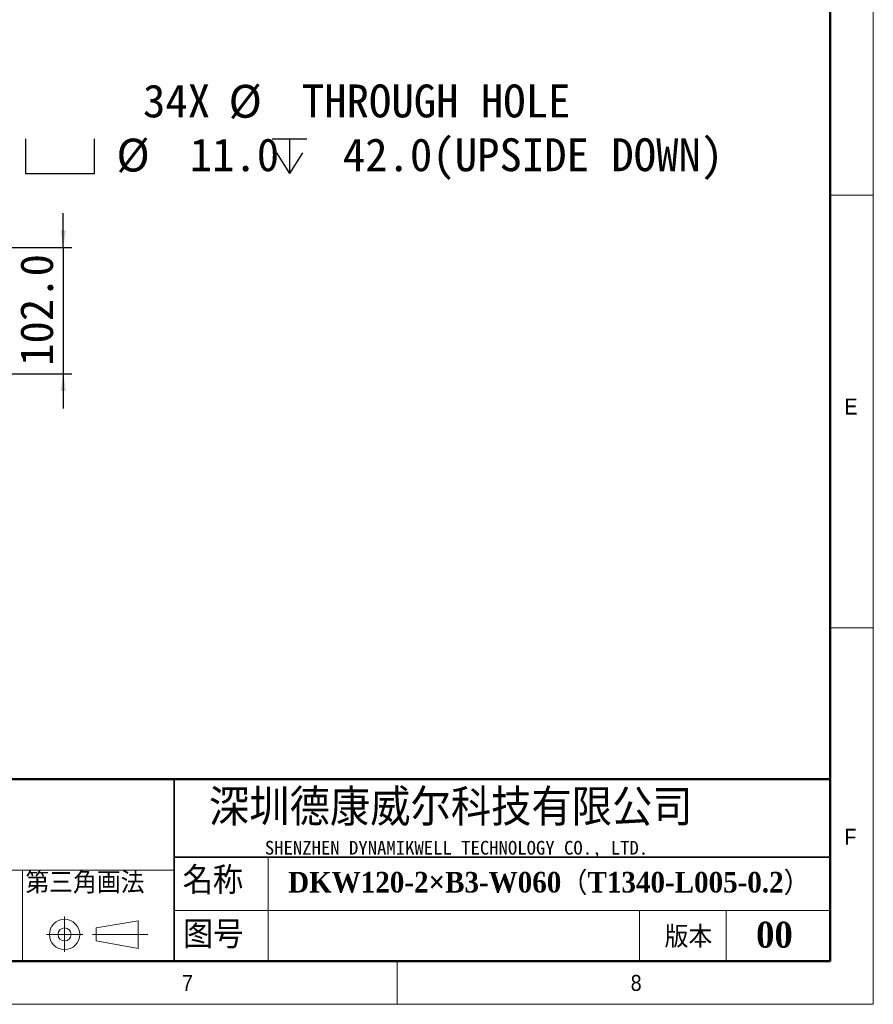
# Model space of a CAD drawing. Header units: millimetres. Extents: x 35 to 2905, y 35 to 2044.
# Tile 5 of 10: x 2215 to 2905, y 35 to 831. Entities that reach past the tile are written whole.
import ezdxf

# ---------------------------------------------------------------- set-up
doc = ezdxf.new("R2010")
doc.units = ezdxf.units.MM
doc.header["$LTSCALE"] = 7
doc.layers.add('DIMNS', color=7, linetype='Continuous')
doc.layers.add('黑色实线', color=7, linetype='Continuous')
doc.styles.add('SLDTEXTSTYLE1', font='Gothic.ttf', dxfattribs={"width": 0.913})
doc.styles.add('SLDTEXTSTYLE2', font='timesbd.ttf', dxfattribs={"width": 0.933})
doc.styles.add('SLDTEXTSTYLE4', font='txt', dxfattribs={"bigfont": 'bigfont'})
doc.styles.add('SLDTEXTSTYLE5', font='txt', dxfattribs={"bigfont": 'bigfont'})
doc.styles.add('SLDTEXTSTYLE6', font='txt')
doc.styles.add('SLDTEXTSTYLE7', font='timesbd.ttf', dxfattribs={"width": 0.933, "bigfont": 'bigfont'})
doc.styles.add('SLDTEXTSTYLE8', font='txt')
doc.dimstyles.new('SLDDIMSTYLE0', dxfattribs={"dimtxt": 26.6, "dimasz": 14, "dimexe": 0, "dimexo": 0.0625, "dimgap": 6.65, "dimtad": 2, "dimdec": 1, "dimrnd": 1e-09, "dimzin": 4, "dimdsep": 46, "dimtxsty": 'SLDTEXTSTYLE8', "dimsah": 1, "dimcen": 0.09, "dimadec": 0, "dimazin": 1, "dimtfac": 1, "dimtdec": 1, "dimtmove": 0, "dimatfit": 0, "dimfxl": 0, "dimfrac": 2, "dimtolj": 1, "dimtzin": 12, "dimarcsym": 0})
doc.dimstyles.new('SLDDIMSTYLE7', dxfattribs={"dimtxt": 26.6, "dimasz": 14, "dimexe": 0, "dimexo": 0.0625, "dimgap": 6.65, "dimtad": 0, "dimtih": 1, "dimtoh": 1, "dimdec": 1, "dimrnd": 1e-09, "dimzin": 4, "dimdsep": 46, "dimtxsty": 'SLDTEXTSTYLE8', "dimsah": 1, "dimcen": 0, "dimadec": 0, "dimazin": 1, "dimtfac": 1, "dimtdec": 1, "dimtofl": 0, "dimtmove": 0, "dimatfit": 3, "dimfxl": 0, "dimfrac": 2, "dimtolj": 1, "dimtzin": 12, "dimarcsym": 0})

# ---------------------------------------------------------------- blocks, each defined once
blk = doc.blocks.new('SW_SYMBOL_HOLE_SPOT')
at = {"layer": '黑色实线', "color": 0}
for p, q in [((0, 6125), (0, 525)), ((11200, 525), (11200, 6125)), ((0, 525), (11200, 525))]:
    blk.add_line(p, q, dxfattribs=at)
blk = doc.blocks.new('SW_SYMBOL_HOLE_DEPTH')
at = {"layer": '黑色实线', "color": 0}
for p, q in [((0, 6125), (5600, 6125)), ((2800, 6125), (2800, 525)), ((700, 3885), (2800, 525)), ((4900, 3885), (2800, 525))]:
    blk.add_line(p, q, dxfattribs=at)
blk = doc.blocks.new('_D_30')
at = {"layer": '黑色实线'}
for p, q in [((2131.68, 649.85), (2185.92, 743.8)), ((2185.92, 743.8), (2208.36, 743.8))]:
    blk.add_line(p, q, dxfattribs=at)
blk.add_solid([(2131.68, 649.85), (2140.5, 660.93), (2136.86, 663.03)], dxfattribs=at)
at = {"layer": '黑色实线', "xscale": 0.004985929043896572, "yscale": 0.004985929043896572, "zscale": 0.004985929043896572}
for name, p in [('SW_SYMBOL_HOLE_SPOT', (2219.48, 704.43)), ('SW_SYMBOL_HOLE_DEPTH', (2419.02, 704.43))]:
    blk.add_blockref(name, p, dxfattribs=at)
at = {"layer": '黑色实线', "char_height": 26.6, "attachment_point": 1, "style": 'SLDTEXTSTYLE8'}
for s, insert in [('34X ', (2314.49, 778.96)), ('%%c', (2383.72, 778.7)), (' THROUGH HOLE', (2424.82, 778.96)), ('%%c', (2293.02, 735.18)), (' 11.0 ', (2334.12, 735.44)), (' 42.0(UPSIDE DOWN)', (2457.95, 735.44))]:
    blk.add_mtext(s, dxfattribs=dict(at, insert=insert))
blk = doc.blocks.new('_D_31')
at = {"layer": '黑色实线'}
for p, q in [((2250.03, 647), (2250.03, 675)), ((1926.76, 647), (2257.03, 647)), ((2250.03, 647), (2250.03, 545)), ((1926.76, 545), (2257.03, 545)), ((2250.03, 545), (2250.03, 517))]:
    blk.add_line(p, q, dxfattribs=at)
for points in [[(2250.03, 647), (2252.13, 661), (2247.93, 661)], [(2250.03, 545), (2247.93, 531), (2252.13, 531)]]:
    blk.add_solid(points, dxfattribs=at)
at = {"layer": '黑色实线', "insert": (2215.13, 551.34), "char_height": 26.6, "attachment_point": 1, "rotation": 90, "style": 'SLDTEXTSTYLE8'}
blk.add_mtext('102.0', dxfattribs=at)

msp = doc.modelspace()

# ---------------------------------------------------------------- linework, layer by layer
at = {"color": 7, "linetype": 'Continuous', "lineweight": 18}
for p, q in [((2905, 35), (2905, 2044)), ((2870, 2009), (2870, 70)), ((2870, 689.5), (2905, 689.5)), ((2870, 339.5), (2905, 339.5)), ((2415.65, 154), (2415.65, 70)), ((1926.29, 143.5), (2339.76, 143.5)), ((2217.1, 143.5), (2217.1, 70)), ((2251.06, 106.04), (2251.06, 77.44)), ((2339.76, 110.88), (2870, 110.88)), ((2716, 110.88), (2716, 70)), ((2786, 110.88), (2786, 70)), ((2276.67, 96.73), (2310.66, 102.61)), ((2276.67, 86.23), (2276.67, 96.73)), ((2310.66, 102.61), (2310.66, 80.22)), ((2236.5, 91.48), (2265.91, 91.48)), ((2273.64, 91.48), (2318.36, 91.48)), ((2276.67, 86.23), (2310.66, 80.22)), ((70, 70), (2870, 70)), ((861, 70), (2870, 70)), ((2520, 70), (2520, 35)), ((35, 35), (2905, 35))]:
    msp.add_line(p, q, dxfattribs=at)
at = {"color": 7, "linetype": 'Continuous', "lineweight": 50}
for p, q in [((2870, 2009), (2870, 70)), ((2870, 217), (1281, 217)), ((70, 70), (2870, 70))]:
    msp.add_line(p, q, dxfattribs=at)
at = {"color": 7, "linetype": 'Continuous', "lineweight": 35}
for p, q in [((2339.76, 217), (2339.76, 70)), ((2339.76, 154), (2870, 154))]:
    msp.add_line(p, q, dxfattribs=at)
at = {"color": 7, "linetype": 'Continuous', "lineweight": 18}
for radius in [12.25, 5.25]:
    msp.add_circle((2251.06, 91.48), radius, dxfattribs=at)

# ---------------------------------------------------------------- texts
at = {"color": 7, "linetype": 'Continuous', "lineweight": 0}
for s, insert, char_height, attachment_point, style in [('E', (2881.67, 524.92), 12.96, 1, 'SLDTEXTSTYLE1'), ('深圳德康威尔科技有限公司', (2367.78, 209.07), 29.6333, 1, 'SLDTEXTSTYLE5'), ('F', (2881.67, 176.95), 12.96, 1, 'SLDTEXTSTYLE1'), ('SHENZHEN DYNAMIKWELL TECHNOLOGY CO., LTD.', (2413.02, 167.18), 11.1125, 1, 'SLDTEXTSTYLE6'), ('名称', (2346.56, 146.34), 22.225, 1, 'SLDTEXTSTYLE4'), ('DKW120-2×B3-W060（T1340-L005-0.2）', (2431.84, 142.09), 16.6687, 1, 'SLDTEXTSTYLE7'), ('图号', (2346.86, 102.52), 22.225, 1, 'SLDTEXTSTYLE4'), ('版本', (2736.3, 98.31), 17.5, 1, 'SLDTEXTSTYLE4'), ('00', (2825.06, 101.8), 21, 2, 'SLDTEXTSTYLE2'), ('7', (2346.02, 58.78), 12.96, 1, 'SLDTEXTSTYLE1'), ('8', (2708.84, 58.78), 12.96, 1, 'SLDTEXTSTYLE1')]:
    msp.add_mtext(s, dxfattribs=dict(at, insert=insert, char_height=char_height, attachment_point=attachment_point, style=style))
at = {"layer": 'DIMNS', "color": 7, "insert": (2219.42, 142.13), "char_height": 17.5, "attachment_point": 1, "style": 'SLDTEXTSTYLE4'}
msp.add_mtext('第三角画法', dxfattribs=at)

# ---------------------------------------------------------------- dimensions: what is measured, and where the dimension line sits
at = {"layer": '黑色实线'}
dim = msp.add_diameter_dim_2p(p1=(2128.38, 644.14), p2=(2131.68, 649.85), text='34X %%c THROUGH HOLE\\P{\\fGDT;v}%%c <> {\\fGDT;x} 42.0(UPSIDE DOWN)\\P', dimstyle='SLDDIMSTYLE7', dxfattribs=at)
dim.commit()
dim.dimension.update_dxf_attribs({"geometry": '_D_30', "text_midpoint": (2505.98, 743.8), "dimtype": 163})
dim = msp.add_linear_dim(base=(2250.03, 545), p1=(1917.87, 647), p2=(1917.87, 545), angle=90, dimstyle='SLDDIMSTYLE0', dxfattribs=at)
dim.commit()
dim.dimension.update_dxf_attribs({"geometry": '_D_31', "text_midpoint": (2250.03, 593.71), "dimtype": 160})

doc.saveas('drawing.dxf')
